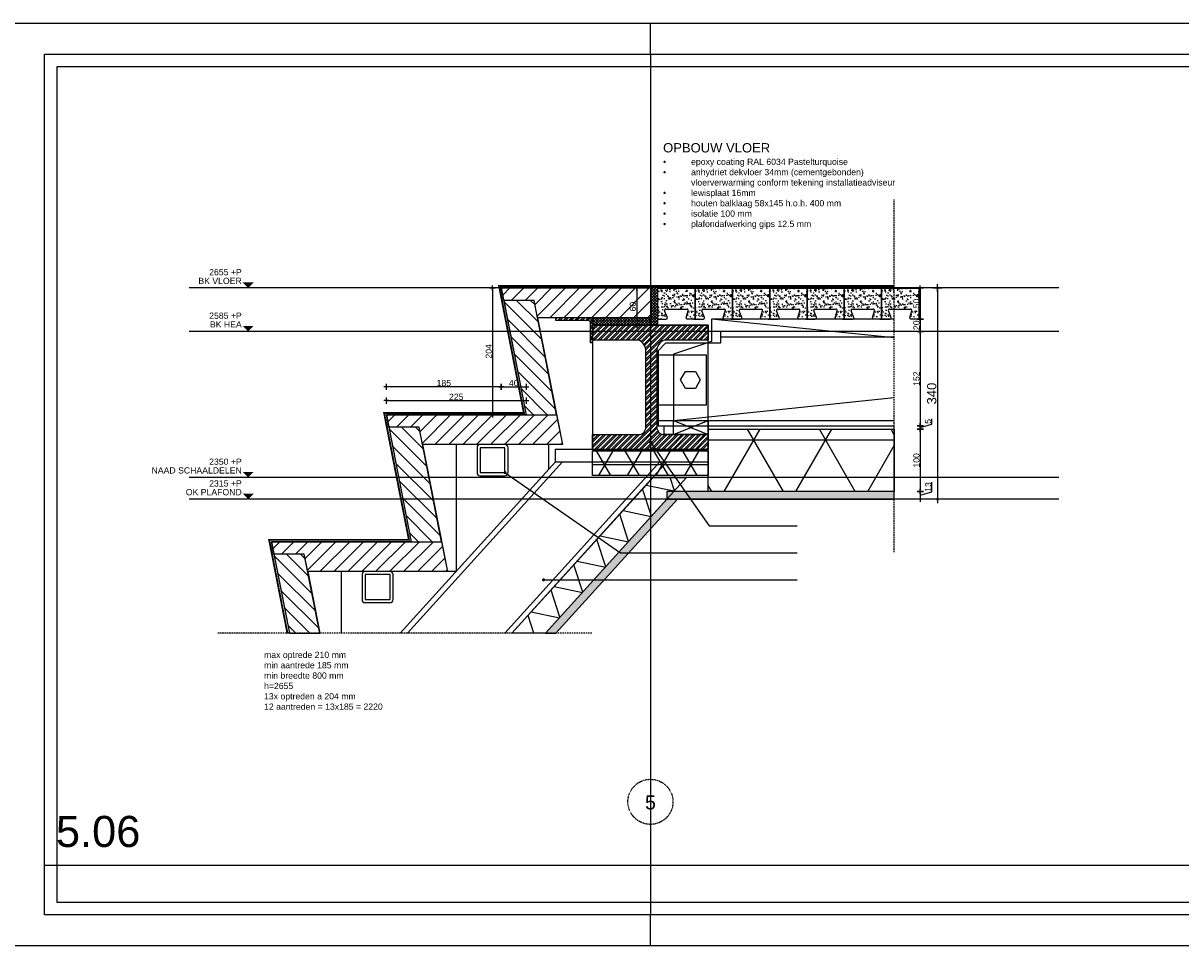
# Model space of a CAD drawing. Header units: metres. Extents: x 135527 to 1530300, y -118103 to -69281.
# Tile 29 of 89: x 152853 to 154716, y -105827 to -104342. Entities that reach past the tile are written whole.
import ezdxf
from ezdxf.enums import TextEntityAlignment as Align

# ---------------------------------------------------------------- set-up
doc = ezdxf.new("R2010")
doc.units = ezdxf.units.M
doc.header["$LTSCALE"] = 0.1
doc.header["$PDMODE"] = 35
for name, pattern in [('DASHDOT2', [12.7, 6.35, -3.175, 0, -3.175]), ('HIDDEN', [0.375, 0.25, -0.125]), ('HIDDEN2', [4.7625, 3.175, -1.5875])]:
    doc.linetypes.add(name, pattern=pattern)
doc.layers.get('DEFPOINTS').update_dxf_attribs({"color": 6})
for name, color, linetype in [('08', 7, 'Continuous'), ('30', 3, 'Continuous'), ('_01-STRAMIENEN', 8, 'DASHDOT2'), ('_01_Afbreeklijnen', 2, 'HIDDEN'), ('_01_Hoogtelijnen', 253, 'HIDDEN'), ('_02-SECTION', 2, 'Continuous'), ('_02Constructie', 2, 'Continuous'), ('_03-PROJECTION', 1, 'Continuous'), ('_04-plafond', 252, 'HIDDEN2'), ('_05text5', 8, 'Continuous'), ('_06dimentions5', 7, 'Continuous'), ('_07-SYMBOLS', 8, 'Continuous'), ('_09-HATCH', 7, 'Continuous'), ('_11-BLOCKS', 7, 'Continuous')]:
    doc.layers.add(name, color=color, linetype=linetype)
doc.layers.add('_01Hulplijnen', color=6, linetype='Continuous', plot=False)
doc.styles.add('NIO 1_100 klein', font='arial.ttf', dxfattribs={"height": 200})
doc.styles.add('NIO 1_5 klein', font='arial.ttf', dxfattribs={"height": 10})
doc.styles.add('NIOstandard', font='arial.ttf')
doc.dimstyles.new('NIO-5-GROOT', dxfattribs={"dimtxt": 15, "dimasz": 1.5, "dimexe": 2, "dimexo": 5, "dimgap": 1.5, "dimtad": 1, "dimdec": 0, "dimzin": 0, "dimdsep": 46, "dimtxsty": 'NIOstandard', "dimblk1": 'MAATSTR', "dimblk2": 'MAATSTR', "dimsah": 1, "dimcen": 0, "dimdle": 1.5, "dimse1": 1, "dimse2": 1, "dimclrd": 7, "dimclre": 256, "dimclrt": 256, "dimazin": 0, "dimtfac": 1, "dimtdec": 0, "dimtofl": 0, "dimtmove": 1, "dimatfit": 2, "dimldrblk": 'MAATSTR', "dimfxl": 1, "dimtvp": 1, "dimtolj": 1, "dimtzin": 0, "dimarcsym": 0})
doc.dimstyles.new('NIO-5-KLEIN', dxfattribs={"dimtxt": 10, "dimasz": 1, "dimexe": 2, "dimexo": 5, "dimgap": 1, "dimtad": 1, "dimdec": 0, "dimzin": 0, "dimdsep": 46, "dimtxsty": 'NIOstandard', "dimblk1": 'MAATSTR', "dimblk2": 'MAATSTR', "dimsah": 1, "dimcen": 0, "dimdle": 1.5, "dimse1": 1, "dimse2": 1, "dimclrd": 7, "dimclre": 256, "dimclrt": 256, "dimazin": 0, "dimtfac": 1, "dimtdec": 0, "dimtofl": 0, "dimtmove": 1, "dimatfit": 2, "dimldrblk": 'MAATSTR', "dimfxl": 1, "dimtvp": 1, "dimtolj": 1, "dimtzin": 0, "dimarcsym": 0})

# ---------------------------------------------------------------- blocks, each defined once
blk = doc.blocks.new('*U193')
at = {"layer": '_09-HATCH'}
blk.add_hatch(color=253, dxfattribs=at).paths.add_polyline_path([(0, 0), (366, 0), (366, 12.5), (0, 12.5)])
at = {"layer": '_02-SECTION', "color": 1}
blk.add_lwpolyline([(0, 0), (366, 0), (366, 12.5), (0, 12.5)], close=True, dxfattribs=at)
blk = doc.blocks.new('detailkader')
at = {"layer": 'DEFPOINTS'}
for p, q in [((1067.7, 1426.6), (1067.7, 1476.6)), ((1067.7, 1426.6), (1067.7, 41.6)), ((1067.7, -8.4), (1067.7, 41.6))]:
    blk.add_line(p, q, dxfattribs=at)
for points in [[(17.7, 1476.6), (2117.7, 1476.6), (2117.7, -8.4), (17.7, -8.4)], [(92.7, 1426.6), (2067.7, 1426.6), (2067.7, 41.6), (92.7, 41.6)], [(112.7, 1406.6), (2047.7, 1406.6), (2047.7, 61.6), (112.7, 61.6)], [(92.7, 121.6), (2067.7, 121.6), (2067.7, 41.6), (92.7, 41.6)]]:
    blk.add_lwpolyline(points, close=True, dxfattribs=at)
at = {"layer": 'DEFPOINTS', "style": 'NIO 1_100 klein'}
blk.add_attdef('DETAILNUMMER', (110.9, 150.7), '', height=50, dxfattribs=at)
blk = doc.blocks.new('*U81')
at = {"layer": '_09-HATCH', "ltscale": 10}
h = blk.add_hatch(dxfattribs=at)
h.set_pattern_fill('NET3', color=256, scale=31.5, style=0)
h.set_pattern_definition([(0, (-98250.34, 0), (0, 100.0125), []), (60, (-98250.34, 0), (-86.61337, 50.00625), []), (120, (-98250.34, 0), (-86.61337, -50.00625), [])])
h.paths.add_polyline_path([(-16730.3, 0), (-16430.9, 0), (-16430.9, 100), (-16730.3, 100)])
at = {"layer": '_02-SECTION', "color": 1}
blk.add_lwpolyline([(-16730.3, 0), (-16430.9, 0), (-16430.9, 100), (-16730.3, 100)], close=True, dxfattribs=at)
blk = doc.blocks.new('as')
at = {"layer": '_01-STRAMIENEN', "ltscale": 0.4}
blk.add_circle((0, 1209), 1209, dxfattribs=at)
at = {"layer": '_01-STRAMIENEN', "ltscale": 0.4, "style": 'NIOstandard'}
blk.add_attdef('R01', text='', height=750, dxfattribs=at).set_placement((0, 801), align=Align.CENTER)
blk = doc.blocks.new('opbouw_dak')
at = {"layer": '_05text5', "insert": (0, 201.2), "char_height": 15, "width": 596.02, "attachment_point": 1, "style": 'NIOstandard'}
blk.add_mtext('\\A1;\\pi-45,l45,t45;OPBOUW VLOER\\P{\\fSymbol|b0|i0|c2|p18;\\H0.66667x;·^I\\fArial|b0|i0|c0|p34;epoxy coating RAL 6034 Pastelturquoise\\P\\fSymbol|b0|i0|c2|p18;·^I\\fArial|b0|i0|c0|p34;anhydriet dekvloer 34mm (cementgebonden)\\P^Ivloerverwarming conform tekening installatieadviseur\\P\\fSymbol|b0|i0|c2|p18;·^I\\fArial|b0|i0|c0|p34;lewisplaat 16mm\\P\\fSymbol|b0|i0|c2|p18;·^I\\fArial|b0|i0|c0|p34;houten balklaag 58x145 h.o.h. 400 mm\\P\\fSymbol|b0|i0|c2|p18;·^I\\fArial|b0|i0|c0|p34;isolatie 100 mm\\P\\fSymbol|b0|i0|c2|p18;·^I\\fArial|b0|i0|c0|p34;plafondafwerking gips 12.5 mm}', dxfattribs=at)
blk = doc.blocks.new('MAATSTR')
at = {"linetype": 'Continuous'}
for p, q in [((0, 5), (0, -5)), ((-4.17, 0), (4.17, 0))]:
    blk.add_line(p, q, dxfattribs=at)
at = {"linetype": 'Continuous', "const_width": 1.5}
blk.add_lwpolyline([(-0.75, 0, 1), (0.75, 0, 1)], format="xyb", close=True, dxfattribs=at)
blk = doc.blocks.new('*D95')
at = {"layer": '_06dimentions5', "color": 7, "lineweight": -2, "transparency": 16777216}
blk.add_line((154297, -104769.2), (154297, -104817.2), dxfattribs=at)
at = {"layer": 'DEFPOINTS', "color": 0, "transparency": 16777216}
for p in [(154285.3, -104768.2), (154285.3, -104818.2), (154297, -104818.2)]:
    blk.add_point(p, dxfattribs=at)
at = {"layer": '_06dimentions5', "color": 7, "lineweight": -2, "transparency": 16777216}
for p, rotation in [((154297, -104768.2), 90), ((154297, -104818.2), 270)]:
    blk.add_blockref('MAATSTR', p, dxfattribs=dict(at, rotation=rotation))
at = {"layer": '_06dimentions5', "transparency": 16777216, "insert": (154290.9, -104793.2), "char_height": 10, "attachment_point": 5, "rotation": 90, "style": 'NIOstandard'}
blk.add_mtext('\\A1;50', dxfattribs=at)
blk = doc.blocks.new('*D96')
at = {"layer": '_06dimentions5', "color": 7, "lineweight": -2, "transparency": 16777216}
blk.add_line((154297, -104819.2), (154297, -104837.2), dxfattribs=at)
at = {"layer": 'DEFPOINTS', "color": 0, "transparency": 16777216}
for p in [(154285.3, -104818.2), (154285.3, -104838.2), (154297, -104838.2)]:
    blk.add_point(p, dxfattribs=at)
at = {"layer": '_06dimentions5', "color": 7, "lineweight": -2, "transparency": 16777216}
for p, rotation in [((154297, -104818.2), 90), ((154297, -104838.2), 270)]:
    blk.add_blockref('MAATSTR', p, dxfattribs=dict(at, rotation=rotation))
at = {"layer": '_06dimentions5', "transparency": 16777216, "insert": (154290.9, -104828.2), "char_height": 10, "attachment_point": 5, "rotation": 90, "style": 'NIOstandard'}
blk.add_mtext('\\A1;20', dxfattribs=at)
blk = doc.blocks.new('*D97')
at = {"layer": '_06dimentions5', "color": 7, "lineweight": -2, "transparency": 16777216}
blk.add_line((154297, -104839.2), (154297, -104989.2), dxfattribs=at)
at = {"layer": 'DEFPOINTS', "color": 0, "transparency": 16777216}
for p in [(154285.3, -104838.2), (154285.3, -104990.2), (154297, -104990.2)]:
    blk.add_point(p, dxfattribs=at)
at = {"layer": '_06dimentions5', "color": 7, "lineweight": -2, "transparency": 16777216}
for p, rotation in [((154297, -104838.2), 90), ((154297, -104990.2), 270)]:
    blk.add_blockref('MAATSTR', p, dxfattribs=dict(at, rotation=rotation))
at = {"layer": '_06dimentions5', "transparency": 16777216, "insert": (154290.9, -104914.2), "char_height": 10, "attachment_point": 5, "rotation": 90, "style": 'NIOstandard'}
blk.add_mtext('\\A1;152', dxfattribs=at)
blk = doc.blocks.new('*D98')
at = {"layer": '_06dimentions5', "color": 7, "lineweight": -2, "transparency": 16777216}
blk.add_line((154297, -104996.7), (154297, -105094.7), dxfattribs=at)
at = {"layer": 'DEFPOINTS', "color": 0, "transparency": 16777216}
for p in [(154255.3, -104995.7), (154255.3, -105095.7), (154297, -105095.7)]:
    blk.add_point(p, dxfattribs=at)
at = {"layer": '_06dimentions5', "color": 7, "lineweight": -2, "transparency": 16777216}
for p, rotation in [((154297, -104995.7), 90), ((154297, -105095.7), 270)]:
    blk.add_blockref('MAATSTR', p, dxfattribs=dict(at, rotation=rotation))
at = {"layer": '_06dimentions5', "transparency": 16777216, "insert": (154290.9, -105045.7), "char_height": 10, "attachment_point": 5, "rotation": 90, "style": 'NIOstandard'}
blk.add_mtext('\\A1;100', dxfattribs=at)
blk = doc.blocks.new('*D99')
at = {"layer": '_06dimentions5', "color": 7, "lineweight": -2, "transparency": 16777216}
for p, q in [((154315.8, -105096.3), (154315.8, -105080.9)), ((154297, -105101.9), (154315.8, -105096.3)), ((154297, -105096.7), (154297, -105107.2))]:
    blk.add_line(p, q, dxfattribs=at)
at = {"layer": 'DEFPOINTS', "color": 0, "transparency": 16777216}
for p in [(154255.3, -105095.7), (154255.3, -105108.2), (154297, -105108.2)]:
    blk.add_point(p, dxfattribs=at)
at = {"layer": '_06dimentions5', "color": 7, "lineweight": -2, "transparency": 16777216}
for p, rotation in [((154297, -105095.7), 90), ((154297, -105108.2), 270)]:
    blk.add_blockref('MAATSTR', p, dxfattribs=dict(at, rotation=rotation))
at = {"layer": '_06dimentions5', "transparency": 16777216, "insert": (154309.7, -105088.6), "char_height": 10, "attachment_point": 5, "rotation": 90, "style": 'NIOstandard'}
blk.add_mtext('\\A1;13', dxfattribs=at)
blk = doc.blocks.new('*D100')
at = {"layer": '_06dimentions5', "color": 7, "lineweight": -2, "transparency": 16777216}
blk.add_line((154324.7, -104769.7), (154324.7, -105106.7), dxfattribs=at)
at = {"layer": 'DEFPOINTS', "color": 0, "transparency": 16777216}
for p in [(154285.3, -104768.2), (154285.3, -105108.2), (154324.7, -105108.2)]:
    blk.add_point(p, dxfattribs=at)
at = {"layer": '_06dimentions5', "color": 7, "lineweight": -2, "transparency": 16777216, "xscale": 1.5, "yscale": 1.5, "zscale": 1.5}
for p, rotation in [((154324.7, -104768.2), 90), ((154324.7, -105108.2), 270)]:
    blk.add_blockref('MAATSTR', p, dxfattribs=dict(at, rotation=rotation))
at = {"layer": '_06dimentions5', "transparency": 16777216, "insert": (154315.6, -104938.2), "char_height": 15, "attachment_point": 5, "rotation": 90, "style": 'NIOstandard'}
blk.add_mtext('\\A1;340', dxfattribs=at)
blk = doc.blocks.new('HEM_180')
at = {"layer": '_09-HATCH', "ltscale": 3}
h = blk.add_hatch(dxfattribs=at)
h.set_pattern_fill('STEEL', color=256, scale=2, angle=-180, style=0)
h.set_pattern_definition([(225, (-1662342.9443, 106283.4854), (4.49012806, -4.49012806), []), (225, (-1662342.9443, 106280.3104), (4.49012806, -4.49012806), [])])
edge = h.paths.add_edge_path()
edge.add_line((93, 24), (93, 0))
edge.add_line((93, 0), (-93, 0))
edge.add_line((-93, 0), (-93, 24))
edge.add_line((-93, 24), (-19.3, 24))
edge.add_arc((-19.2, 36), 12, 270, 360)
edge.add_line((-7.3, 36), (-7.3, 158))
edge.add_arc((-25.6, 158.7), 18.4, 357.6884, 429.6917)
edge.add_line((-19.3, 176), (-93, 176))
edge.add_line((-93, 176), (-93, 200))
edge.add_line((-93, 200), (93, 200))
edge.add_line((93, 200), (93, 176))
edge.add_line((93, 176), (22.2, 176))
edge.add_arc((28.6, 158.7), 18.4, 110.3083, 182.3116)
edge.add_line((10.2, 158), (10.2, 36))
edge.add_arc((22.3, 36), 12, 180, 270)
edge.add_line((22.2, 24), (93, 24))
at = {"layer": '_01Hulplijnen'}
blk.add_lwpolyline([(-93, 0), (93, 0), (93, 200), (-93, 200)], close=True, dxfattribs=at)
at = {"layer": '_02Constructie'}
blk.add_lwpolyline([(93, 24), (93, 0), (-93, 0), (-93, 24), (-19.3, 24, 0.414214), (-7.3, 36), (-7.3, 158, 0.324936), (-19.3, 176), (-93, 176), (-93, 200), (93, 200), (93, 176), (22.2, 176, 0.324936), (10.2, 158), (10.2, 36, 0.414214), (22.2, 24)], format="xyb", close=True, dxfattribs=at)
blk = doc.blocks.new('K50x50x5.0a', base_point=(25, 25))
at = {"layer": '30'}
blk.add_lwpolyline([(5.000005, 0), (44.999995, 0, 0.4142135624), (50, 5.000005), (50, 44.999995, 0.4142135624), (44.999995, 50), (5.000005, 50, 0.4142135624), (0, 44.999995), (0, 5.000005, 0.4142135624), (5.000005, 0, 0.4142135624)], format="xyb", dxfattribs=at)
blk.add_lwpolyline([(5.000005, 5), (44.999995, 5), (45, 44.999995), (5.000005, 45), (5, 5.000005)], dxfattribs=at)
blk = doc.blocks.new('*D101')
at = {"layer": '_06dimentions5', "color": 7, "lineweight": -2, "transparency": 16777216}
blk.add_line((153438.8, -104949.6), (153661.8, -104949.6), dxfattribs=at)
at = {"layer": 'DEFPOINTS', "color": 0, "transparency": 16777216}
for p in [(153662.8, -104949.6), (153437.8, -104972.4), (153662.8, -104972.4)]:
    blk.add_point(p, dxfattribs=at)
at = {"layer": '_06dimentions5', "color": 7, "lineweight": -2, "transparency": 16777216, "rotation": 180}
blk.add_blockref('MAATSTR', (153437.8, -104949.6), dxfattribs=at)
at = {"layer": '_06dimentions5', "color": 7, "lineweight": -2, "transparency": 16777216}
blk.add_blockref('MAATSTR', (153662.8, -104949.6), dxfattribs=at)
at = {"layer": '_06dimentions5', "transparency": 16777216, "insert": (153550.3, -104943.5), "char_height": 10, "attachment_point": 5, "style": 'NIOstandard'}
blk.add_mtext('\\A1;225', dxfattribs=at)
blk = doc.blocks.new('*D102')
at = {"layer": '_06dimentions5', "color": 7, "lineweight": -2, "transparency": 16777216}
blk.add_line((153608.7, -104769.2), (153608.7, -104971.4), dxfattribs=at)
at = {"layer": 'DEFPOINTS', "color": 0, "transparency": 16777216}
for p in [(153622.8, -104768.2), (153608.7, -104972.4), (153622.8, -104972.4)]:
    blk.add_point(p, dxfattribs=at)
at = {"layer": '_06dimentions5', "color": 7, "lineweight": -2, "transparency": 16777216}
for p, rotation in [((153608.7, -104768.2), 90), ((153608.7, -104972.4), 270)]:
    blk.add_blockref('MAATSTR', p, dxfattribs=dict(at, rotation=rotation))
at = {"layer": '_06dimentions5', "transparency": 16777216, "insert": (153602.6, -104870.3), "char_height": 10, "attachment_point": 5, "rotation": 90, "style": 'NIOstandard'}
blk.add_mtext('\\A1;204', dxfattribs=at)
blk = doc.blocks.new('*D103')
at = {"layer": '_06dimentions5', "color": 7, "lineweight": -2, "transparency": 16777216}
blk.add_line((153621.8, -104927.4), (153438.8, -104927.4), dxfattribs=at)
at = {"layer": 'DEFPOINTS', "color": 0, "transparency": 16777216}
for p in [(153622.8, -104768.2), (153437.8, -104927.4), (153437.8, -104972.4)]:
    blk.add_point(p, dxfattribs=at)
at = {"layer": '_06dimentions5', "color": 7, "lineweight": -2, "transparency": 16777216, "rotation": 180}
blk.add_blockref('MAATSTR', (153437.8, -104927.4), dxfattribs=at)
at = {"layer": '_06dimentions5', "color": 7, "lineweight": -2, "transparency": 16777216}
blk.add_blockref('MAATSTR', (153622.8, -104927.4), dxfattribs=at)
at = {"layer": '_06dimentions5', "transparency": 16777216, "insert": (153530.3, -104921.3), "char_height": 10, "attachment_point": 5, "style": 'NIOstandard'}
blk.add_mtext('\\A1;185', dxfattribs=at)
blk = doc.blocks.new('*D104')
at = {"layer": '_06dimentions5', "color": 7, "lineweight": -2, "transparency": 16777216}
blk.add_line((153623.8, -104927.4), (153661.8, -104927.4), dxfattribs=at)
at = {"layer": 'DEFPOINTS', "color": 0, "transparency": 16777216}
for p in [(153622.8, -104768.2), (153662.8, -104927.4), (153662.8, -104972.4)]:
    blk.add_point(p, dxfattribs=at)
at = {"layer": '_06dimentions5', "color": 7, "lineweight": -2, "transparency": 16777216, "rotation": 180}
blk.add_blockref('MAATSTR', (153622.8, -104927.4), dxfattribs=at)
at = {"layer": '_06dimentions5', "color": 7, "lineweight": -2, "transparency": 16777216}
blk.add_blockref('MAATSTR', (153662.8, -104927.4), dxfattribs=at)
at = {"layer": '_06dimentions5', "transparency": 16777216, "insert": (153642.8, -104921.3), "char_height": 10, "attachment_point": 5, "style": 'NIOstandard'}
blk.add_mtext('\\A1;40', dxfattribs=at)
blk = doc.blocks.new('*U83')
at = {"layer": '_09-HATCH', "ltscale": 10}
h = blk.add_hatch(dxfattribs=at)
h.set_pattern_fill('NET3', color=256, scale=12.6, style=0)
h.set_pattern_definition([(0, (-39413.564, 0), (0, 40.005), []), (60, (-39413.564, 0), (-34.645346, 20.0025), []), (120, (-39413.564, 0), (-34.645346, -20.0025), [])])
h.paths.add_polyline_path([(-16730.3, 0), (-16544.3, 0), (-16544.3, 40), (-16730.3, 40)])
at = {"layer": '_02-SECTION', "color": 1}
blk.add_lwpolyline([(-16730.3, 0), (-16544.3, 0), (-16544.3, 40), (-16730.3, 40)], close=True, dxfattribs=at)
blk = doc.blocks.new('*D105')
at = {"layer": '_06dimentions5', "color": 7, "lineweight": -2, "transparency": 16777216}
blk.add_line((153840.7, -104769.2), (153840.7, -104827.2), dxfattribs=at)
at = {"layer": 'DEFPOINTS', "color": 0, "transparency": 16777216}
for p in [(153862.8, -104768.2), (153840.7, -104828.2), (153862.8, -104828.2)]:
    blk.add_point(p, dxfattribs=at)
at = {"layer": '_06dimentions5', "color": 7, "lineweight": -2, "transparency": 16777216}
for p, rotation in [((153840.7, -104768.2), 90), ((153840.7, -104828.2), 270)]:
    blk.add_blockref('MAATSTR', p, dxfattribs=dict(at, rotation=rotation))
at = {"layer": '_06dimentions5', "transparency": 16777216, "insert": (153834.6, -104798.2), "char_height": 10, "attachment_point": 5, "rotation": 90, "style": 'NIOstandard'}
blk.add_mtext('\\A1;60', dxfattribs=at)
blk = doc.blocks.new('*U85')
at = {"layer": '_09-HATCH'}
h = blk.add_hatch(dxfattribs=at)
h.set_pattern_fill('STEEL', color=256, scale=2, angle=180, style=0)
h.set_pattern_definition([(225, (-4797.433, -57.747), (4.490128, -4.490128), []), (225, (-4797.433, -60.922), (4.490128, -4.490128), [])])
h.paths.add_polyline_path([(0, 60), (4, 60), (4, 8), (4.5, 6), (6, 4.5), (8, 4), (40, 4), (40, 0), (8, 0), (4, 1.1), (1.1, 4), (0, 8)])
at = {"layer": '_01Hulplijnen'}
blk.add_lwpolyline([(0, 10), (0, 0), (10, 0)], dxfattribs=at)
at = {"layer": '_02Constructie'}
blk.add_lwpolyline([(0, 60), (4, 60), (4, 8), (4.5, 6), (6, 4.5), (8, 4), (40, 4), (40, 0), (8, 0), (4, 1.1), (1.1, 4), (0, 8)], close=True, dxfattribs=at)
blk = doc.blocks.new('Peil03')
at = {"layer": '_07-SYMBOLS', "ltscale": 0.4}
blk.add_hatch(color=256, dxfattribs=at).paths.add_polyline_path([(-293, 87), (-118, 87), (-205, 0)])
blk.add_line((0, 0), (-1146, 0), dxfattribs=at)
at = {"layer": '_07-SYMBOLS', "ltscale": 0.4, "style": 'NIOstandard'}
for tag, p in [('$PEIL2', (-308, 201)), ('$PUNT', (-308, 62))]:
    blk.add_attdef(tag, text='', height=99, dxfattribs=at).set_placement(p, align=Align.RIGHT)
blk = doc.blocks.new('*U405')
at = {"layer": '_01_Hoogtelijnen', "ltscale": 50}
for p, q in [((1707.1, 1058.9), (419.4, 1058.9)), ((1707.1, 988.9), (419.4, 988.9)), ((1707.1, 753.9), (419.4, 753.9)), ((1707.1, 718.9), (419.4, 718.9))]:
    blk.add_line(p, q, dxfattribs=at)
at = {"layer": 'DEFPOINTS'}
for p, q in [((1707.1, 1058.9), (419.4, 1058.9)), ((1707.1, 988.9), (419.4, 988.9)), ((1707.1, 753.9), (419.4, 753.9)), ((1707.1, 718.9), (419.4, 718.9))]:
    blk.add_line(p, q, dxfattribs=at)
at = {"layer": '_06dimentions5', "xscale": 0.1009848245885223, "yscale": 0.1009848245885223, "zscale": 0.1009848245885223}
for p, values in [((423.4, 1058.9), {'$PEIL2': '2655 +P', '$PUNT': 'BK VLOER'}), ((423.4, 988.9), {'$PEIL2': '2585 +P', '$PUNT': 'BK HEA'}), ((423.4, 753.9), {'$PEIL2': '2350 +P', '$PUNT': 'NAAD SCHAALDELEN'}), ((423.4, 718.9), {'$PEIL2': '2315 +P', '$PUNT': 'OK PLAFOND'})]:
    blk.add_blockref('Peil03', p, dxfattribs=at).add_auto_attribs(values)
blk = doc.blocks.new('*D199')
at = {"color": 7, "lineweight": -2, "transparency": 16777216}
for p, q in [((154315.8, -104987.3), (154315.8, -104978.7)), ((154297, -104992.9), (154315.8, -104987.3)), ((154297, -104994.7), (154297, -104991.2))]:
    blk.add_line(p, q, dxfattribs=at)
at = {"layer": 'DEFPOINTS', "color": 0, "transparency": 16777216}
for p in [(154255.3, -104990.2), (154255.3, -104995.7), (154297, -104990.2)]:
    blk.add_point(p, dxfattribs=at)
at = {"color": 7, "lineweight": -2, "transparency": 16777216}
for p, rotation in [((154297, -104990.2), 90), ((154297, -104995.7), 270)]:
    blk.add_blockref('MAATSTR', p, dxfattribs=dict(at, rotation=rotation))
at = {"transparency": 16777216, "insert": (154309.7, -104983), "char_height": 10, "attachment_point": 5, "rotation": 90, "style": 'NIOstandard'}
blk.add_mtext('\\A1;5', dxfattribs=at)
blk = doc.blocks.new('*U417')
at = {"layer": '_03-PROJECTION'}
h = blk.add_hatch(dxfattribs=at)
h.set_pattern_fill('AR-SAND', color=1, scale=0.2)
h.paths.add_polyline_path([(46.6, 16, -0.487928), (48.5, 13.5), (45.3, 2.5, 0.487928), (47.2, 0), (60, 0), (60, 50), (0, 50), (0, 0), (13.2, 0, 0.566789), (15, 2.9), (11.1, 13.1, -0.566789), (12.8, 16)])
h = blk.add_hatch(dxfattribs=at)
h.set_pattern_fill('AR-SAND', color=1, scale=0.2)
h.set_pattern_definition([(37.5, (60, 0), (-0.32, 9.7883), [0, -7.7216, 0, -8.636, 0, -8.255]), (7.5, (60, 0), (8.9905, 14.3365), [0, -4.1656, 0, -6.9596, 0, -2.667]), (327.5, (53.752, 0), (15.81985, 0.0287), [0, -2.54, 0, -9.144, 0, -11.938]), (317.5, (53.752, 0), (15.2711, 4.4586), [0, -1.27, 0, -5.9944, 0, -6.858])])
h.paths.add_polyline_path([(106.6, 16, -0.487928), (108.5, 13.5), (105.3, 2.5, 0.487928), (107.2, 0), (120, 0), (120, 50), (60, 50), (60, 0), (73.2, 0, 0.487928), (75.2, 2.5), (70.9, 13.5, -0.487928), (72.8, 16)])
h = blk.add_hatch(dxfattribs=at)
h.set_pattern_fill('AR-SAND', color=1, scale=0.2)
h.set_pattern_definition([(37.5, (120, 0), (-0.32, 9.7883), [0, -7.7216, 0, -8.636, 0, -8.255]), (7.5, (120, 0), (8.9905, 14.3365), [0, -4.1656, 0, -6.9596, 0, -2.667]), (327.5, (113.752, 0), (15.81985, 0.0287), [0, -2.54, 0, -9.144, 0, -11.938]), (317.5, (113.752, 0), (15.2711, 4.4586), [0, -1.27, 0, -5.9944, 0, -6.858])])
h.paths.add_polyline_path([(166.6, 16, -0.487928), (168.5, 13.5), (165.3, 2.5, 0.487928), (167.2, 0), (180, 0), (180, 50), (120, 50), (120, 0), (133.2, 0, 0.487928), (135.2, 2.5), (130.9, 13.5, -0.487928), (132.8, 16)])
h = blk.add_hatch(dxfattribs=at)
h.set_pattern_fill('AR-SAND', color=1, scale=0.2)
h.set_pattern_definition([(37.5, (180, 0), (-0.32, 9.7883), [0, -7.7216, 0, -8.636, 0, -8.255]), (7.5, (180, 0), (8.9905, 14.3365), [0, -4.1656, 0, -6.9596, 0, -2.667]), (327.5, (173.752, 0), (15.81985, 0.0287), [0, -2.54, 0, -9.144, 0, -11.938]), (317.5, (173.752, 0), (15.2711, 4.4586), [0, -1.27, 0, -5.9944, 0, -6.858])])
h.paths.add_polyline_path([(226.6, 16, -0.487928), (228.5, 13.5), (225.3, 2.5, 0.487928), (227.2, 0), (240, 0), (240, 50), (180, 50), (180, 0), (193.2, 0, 0.487928), (195.2, 2.5), (190.9, 13.5, -0.487928), (192.8, 16)])
h = blk.add_hatch(dxfattribs=at)
h.set_pattern_fill('AR-SAND', color=1, scale=0.2)
h.set_pattern_definition([(37.5, (240, 0), (-0.32, 9.7883), [0, -7.7216, 0, -8.636, 0, -8.255]), (7.5, (240, 0), (8.9905, 14.3365), [0, -4.1656, 0, -6.9596, 0, -2.667]), (327.5, (233.752, 0), (15.81985, 0.0287), [0, -2.54, 0, -9.144, 0, -11.938]), (317.5, (233.752, 0), (15.2711, 4.4586), [0, -1.27, 0, -5.9944, 0, -6.858])])
h.paths.add_polyline_path([(286.6, 16, -0.487928), (288.5, 13.5), (285.3, 2.5, 0.487928), (287.2, 0), (300, 0), (300, 50), (240, 50), (240, 0), (253.2, 0, 0.487928), (255.2, 2.5), (250.9, 13.5, -0.487928), (252.8, 16)])
h = blk.add_hatch(dxfattribs=at)
h.set_pattern_fill('AR-SAND', color=1, scale=0.2)
h.set_pattern_definition([(37.5, (300, 0), (-0.32, 9.7883), [0, -7.7216, 0, -8.636, 0, -8.255]), (7.5, (300, 0), (8.9905, 14.3365), [0, -4.1656, 0, -6.9596, 0, -2.667]), (327.5, (293.752, 0), (15.81985, 0.0287), [0, -2.54, 0, -9.144, 0, -11.938]), (317.5, (293.752, 0), (15.2711, 4.4586), [0, -1.27, 0, -5.9944, 0, -6.858])])
h.paths.add_polyline_path([(346.6, 16, -0.487928), (348.5, 13.5), (345.3, 2.5, 0.487928), (347.2, 0), (360, 0), (360, 50), (300, 50), (300, 0), (313.2, 0, 0.487928), (315.2, 2.5), (310.9, 13.5, -0.487928), (312.8, 16)])
h = blk.add_hatch(dxfattribs=at)
h.set_pattern_fill('AR-SAND', color=1, scale=0.2)
h.set_pattern_definition([(37.5, (360, 0), (-0.32, 9.7883), [0, -7.7216, 0, -8.636, 0, -8.255]), (7.5, (360, 0), (8.9905, 14.3365), [0, -4.1656, 0, -6.9596, 0, -2.667]), (327.5, (353.752, 0), (15.81985, 0.0287), [0, -2.54, 0, -9.144, 0, -11.938]), (317.5, (353.752, 0), (15.2711, 4.4586), [0, -1.27, 0, -5.9944, 0, -6.858])])
h.paths.add_polyline_path([(406.6, 16, -0.487928), (408.5, 13.5), (405.3, 2.5, 0.487928), (407.2, 0), (420, 0), (420, 50), (360, 50), (360, 0), (373.2, 0, 0.487928), (375.2, 2.5), (370.9, 13.5, -0.487928), (372.8, 16)])
at = {"layer": '_02Constructie'}
for p, q in [((0, 0), (13.2, 0)), ((15.2, 2.5), (10.9, 13.5)), ((12.8, 16), (46.6, 16)), ((45.3, 2.5), (48.5, 13.5)), ((60, 0), (47.2, 0)), ((60, 0), (73.2, 0)), ((75.2, 2.5), (70.9, 13.5)), ((72.8, 16), (106.6, 16)), ((105.3, 2.5), (108.5, 13.5)), ((120, 0), (107.2, 0)), ((120, 0), (133.2, 0)), ((135.2, 2.5), (130.9, 13.5)), ((132.8, 16), (166.6, 16)), ((165.3, 2.5), (168.5, 13.5)), ((180, 0), (167.2, 0)), ((180, 0), (193.2, 0)), ((195.2, 2.5), (190.9, 13.5)), ((192.8, 16), (226.6, 16)), ((225.3, 2.5), (228.5, 13.5)), ((240, 0), (227.2, 0)), ((240, 0), (253.2, 0)), ((255.2, 2.5), (250.9, 13.5)), ((252.8, 16), (286.6, 16)), ((285.3, 2.5), (288.5, 13.5)), ((300, 0), (287.2, 0)), ((300, 0), (313.2, 0)), ((315.2, 2.5), (310.9, 13.5)), ((312.8, 16), (346.6, 16)), ((345.3, 2.5), (348.5, 13.5)), ((360, 0), (347.2, 0)), ((360, 0), (373.2, 0)), ((375.2, 2.5), (370.9, 13.5)), ((372.8, 16), (406.6, 16)), ((405.3, 2.5), (408.5, 13.5)), ((420, 0), (407.2, 0))]:
    blk.add_line(p, q, dxfattribs=at)
for centre, start, end in [((12.8, 14), 90, 194.0362), ((13.2, 2), 270, 14.0362), ((47.2, 2), 165.9638, 270), ((46.6, 14), 345.9638, 90), ((72.8, 14), 90, 194.0362), ((73.2, 2), 270, 14.0362), ((107.2, 2), 165.9638, 270), ((106.6, 14), 345.9638, 90), ((132.8, 14), 90, 194.0362), ((133.2, 2), 270, 14.0362), ((167.2, 2), 165.9638, 270), ((166.6, 14), 345.9638, 90), ((192.8, 14), 90, 194.0362), ((193.2, 2), 270, 14.0362), ((227.2, 2), 165.9638, 270), ((226.6, 14), 345.9638, 90), ((252.8, 14), 90, 194.0362), ((253.2, 2), 270, 14.0362), ((287.2, 2), 165.9638, 270), ((286.6, 14), 345.9638, 90), ((312.8, 14), 90, 194.0362), ((313.2, 2), 270, 14.0362), ((347.2, 2), 165.9638, 270), ((346.6, 14), 345.9638, 90), ((372.8, 14), 90, 194.0362), ((373.2, 2), 270, 14.0362), ((407.2, 2), 165.9638, 270), ((406.6, 14), 345.9638, 90)]:
    blk.add_arc(centre, 2, start, end, dxfattribs=at)
at = {"layer": '_03-PROJECTION'}
for points in [[(0, 50), (60, 50)], [(60, 50), (120, 50)], [(120, 50), (180, 50)], [(180, 50), (240, 50)], [(240, 50), (300, 50)], [(300, 50), (360, 50)], [(360, 50), (420, 50)]]:
    blk.add_lwpolyline(points, dxfattribs=at)
at = {"layer": 'DEFPOINTS'}
for points in [[(0, 0), (0, 50), (60, 50), (60, 0)], [(60, 0), (60, 50), (120, 50), (120, 0)], [(120, 0), (120, 50), (180, 50), (180, 0)], [(180, 0), (180, 50), (240, 50), (240, 0)], [(240, 0), (240, 50), (300, 50), (300, 0)], [(300, 0), (300, 50), (360, 50), (360, 0)], [(360, 0), (360, 50), (420, 50), (420, 0)]]:
    blk.add_lwpolyline(points, dxfattribs=at)

msp = doc.modelspace()

# ---------------------------------------------------------------- hatches: boundary and pattern name
at = {"layer": '_03-PROJECTION'}
h = msp.add_hatch(dxfattribs=at)
h.set_pattern_fill('ANSI31', color=256, scale=5)
h.set_pattern_definition([(45, (6670, 408.462), (-11.2253202, 11.2253202), [])])
h.paths.add_polyline_path([(153622.8, -104768.2), (153862.8, -104768.2), (153862.8, -104816.2), (153681.2, -104816.2), (153675.7, -104788.2), (153626.8, -104788.2)])
h = msp.add_hatch(dxfattribs=at)
h.set_pattern_fill('ANSI37', color=256, angle=90, style=0)
h.set_pattern_definition([(135, (153874.839, -105029.8903), (-2.245064, -2.245064), []), (225, (153874.839, -105029.8903), (2.245064, -2.245064), [])])
h.paths.add_polyline_path([(153874.8, -104768.2), (153862.8, -104768.2), (153862.8, -104828.2), (153874.8, -104828.2)])
h = msp.add_hatch(dxfattribs=at)
h.set_pattern_fill('ANSI31', color=256, scale=5, angle=90)
h.set_pattern_definition([(135, (6670, 408.462), (-11.2253202, -11.2253202), [])])
h.paths.add_polyline_path([(153626.8, -104788.2), (153662.8, -104972.4), (153711.8, -104972.4), (153675.7, -104788.2)])
h = msp.add_hatch(dxfattribs=at)
h.set_pattern_fill('ANSI37', color=256, style=0)
h.set_pattern_definition([(45, (153568.116, -104828.167), (-2.245064, 2.245064), []), (135, (153568.116, -104828.167), (-2.245064, -2.245064), [])])
h.paths.add_polyline_path([(153862.8, -104828.2), (153862.8, -104816.2), (153769.8, -104816.2), (153769.8, -104828.2)])
h = msp.add_hatch(dxfattribs=at)
h.set_pattern_fill('ANSI31', color=256, scale=5)
h.set_pattern_definition([(45, (6485, 204.23), (-11.2253202, 11.2253202), [])])
h.paths.add_polyline_path([(153437.8, -104972.4), (153711.8, -104972.4), (153721.2, -105020.4), (153496.2, -105020.4), (153490.7, -104992.4), (153441.8, -104992.4)])
h = msp.add_hatch(dxfattribs=at)
h.set_pattern_fill('ANSI31', color=256, scale=5, angle=90)
h.set_pattern_definition([(135, (6485, 204.23), (-11.2253202, -11.2253202), [])])
h.paths.add_polyline_path([(153441.8, -104992.4), (153477.8, -105176.6), (153526.8, -105176.6), (153490.7, -104992.4)])
h = msp.add_hatch(dxfattribs=at)
h.set_pattern_fill('ANSI31', color=256, scale=5)
h.set_pattern_definition([(45, (6300, 0), (-11.2253202, 11.2253202), [])])
h.paths.add_polyline_path([(153252.8, -105176.6), (153526.8, -105176.6), (153536.2, -105224.6), (153311.2, -105224.6), (153305.7, -105196.6), (153256.8, -105196.6)])
h = msp.add_hatch(dxfattribs=at)
h.set_pattern_fill('ANSI31', color=256, scale=5, angle=90)
h.set_pattern_definition([(135, (6300, 0), (-11.2253202, -11.2253202), [])])
h.paths.add_polyline_path([(153256.8, -105196.6), (153281.7, -105323.8), (153330.6, -105323.8), (153305.7, -105196.6)])
at = {"layer": '_09-HATCH', "ltscale": 10}
h = msp.add_hatch(dxfattribs=at)
h.set_pattern_fill('NET3', color=256, scale=15, angle=48, style=0)
h.set_pattern_definition([(48, (153938.16, -105054.15), (-35.392, 31.8673), []), (108, (153938.16, -105054.15), (-45.294, -14.717), []), (168, (153938.16, -105054.15), (-9.902, -46.584), [])])
h.paths.add_polyline_path([(153920.9, -105073.2), (153693.9, -105323.8), (153640, -105323.8), (153867, -105073.2)])
at = {"layer": '_09-HATCH'}
msp.add_hatch(color=253, dxfattribs=at).paths.add_polyline_path([(153889.2, -105108.2), (153693.9, -105323.8), (153710.8, -105323.8), (153906.1, -105108.2)])

# ---------------------------------------------------------------- linework, layer by layer
at = {"layer": '08'}
for points in [[(153847.8, -104768.2), (153622.8, -104768.2), (153662.8, -104972.4), (153437.8, -104972.4), (153477.8, -105176.6), (153252.8, -105176.6), (153281.7, -105323.8)], [(153847.8, -104816.2), (153681.2, -104816.2), (153721.2, -105020.4), (153496.2, -105020.4), (153536.2, -105224.6), (153311.2, -105224.6), (153330.6, -105323.8)]]:
    msp.add_lwpolyline(points, dxfattribs=at)
at = {"layer": '30', "color": 3}
for p, q in [((154255.3, -104838.3), (153975.8, -104838.3)), ((153975.8, -104838.3), (153975.8, -104857.3)), ((154255.3, -104847.3), (153975.8, -104847.3)), ((153887.2, -104857.3), (153875.1, -104869.3)), ((153875.1, -104869.3), (153875.1, -104990.3)), ((153975.8, -104857.3), (153887.2, -104857.3)), ((153875.1, -104981.3), (154255.3, -104981.3)), ((153875.1, -104990.3), (154255.3, -104990.3)), ((153885.1, -105004.3), (153885.1, -104990.3)), ((153885.1, -104990.3), (153955.8, -104990.3))]:
    msp.add_line(p, q, dxfattribs=at)
at = {"layer": '30', "color": 1}
for p, q in [((153953.1, -104876.3), (153873.1, -104876.3)), ((153873.1, -104876.3), (153873.1, -104956.3)), ((153953.1, -104956.3), (153953.1, -104876.3)), ((153911.1, -104916.3), (153919.1, -104902.4)), ((153919.1, -104902.4), (153935.1, -104902.4)), ((153935.1, -104902.4), (153943.1, -104916.3)), ((153919.1, -104930.1), (153911.1, -104916.3)), ((153943.1, -104916.3), (153935.1, -104930.1)), ((153935.1, -104930.1), (153919.1, -104930.1)), ((153873.1, -104956.3), (153953.1, -104956.3))]:
    msp.add_line(p, q, dxfattribs=at)
at = {"layer": '30'}
for p, q in [((153955.8, -105004.3), (153885.1, -105004.3)), ((153710, -105048.2), (153460.3, -105323.8)), ((153721.5, -105048.2), (153471.8, -105323.8)), ((153878, -105048.2), (153628.3, -105323.8)), ((153889.4, -105048.2), (153639.8, -105323.8))]:
    msp.add_line(p, q, dxfattribs=at)
for points in [[(153699.5, -105059.8), (153699.5, -105020.4), (153550.1, -105020.4), (153550.1, -105224.6)], [(153550.1, -105224.6), (153365.1, -105224.6), (153365.1, -105323.8)]]:
    msp.add_lwpolyline(points, dxfattribs=at)
msp.add_lwpolyline([(153955.8, -105028.2), (153709.5, -105028.2), (153709.5, -105048.2), (153955.8, -105048.2)], close=True, dxfattribs=at)
at = {"layer": '_01-STRAMIENEN', "ltscale": 5}
msp.add_line((153862.8, -104474.4), (153862.8, -105558.1), dxfattribs=at)
at = {"layer": '_01_Afbreeklijnen', "ltscale": 100}
for p, q in [((154255.3, -105193.2), (154255.3, -104625.6)), ((153768.6, -105323.8), (153166.7, -105323.8))]:
    msp.add_line(p, q, dxfattribs=at)
at = {"layer": '_02-SECTION', "color": 1}
msp.add_lwpolyline([(153920.9, -105073.2), (153693.9, -105323.8), (153640, -105323.8), (153867, -105073.2)], close=True, dxfattribs=at)
at = {"layer": '_02-SECTION'}
msp.add_lwpolyline([(153889.2, -105108.2), (153693.9, -105323.8), (153710.8, -105323.8), (153906.1, -105108.2)], close=True, dxfattribs=at)
at = {"layer": '_02Constructie'}
for points in [[(153622.8, -104768.2), (153862.8, -104768.2), (153862.8, -104816.2), (153681.2, -104816.2), (153675.7, -104788.2), (153626.8, -104788.2), (153622.8, -104768.2)], [(153437.8, -104972.4), (153711.8, -104972.4), (153721.2, -105020.4), (153496.2, -105020.4), (153490.7, -104992.4), (153441.8, -104992.4), (153437.8, -104972.4)], [(153252.8, -105176.6), (153526.8, -105176.6), (153536.2, -105224.6), (153311.2, -105224.6), (153305.7, -105196.6), (153256.8, -105196.6), (153252.8, -105176.6)]]:
    msp.add_lwpolyline(points, dxfattribs=at)
for points in [[(153626.8, -104788.2), (153662.8, -104972.4), (153711.8, -104972.4), (153675.7, -104788.2)], [(153441.8, -104992.4), (153477.8, -105176.6), (153526.8, -105176.6), (153490.7, -104992.4)], [(153256.8, -105196.6), (153281.7, -105323.8), (153330.6, -105323.8), (153305.7, -105196.6)]]:
    msp.add_lwpolyline(points, close=True, dxfattribs=at)
at = {"layer": '_03-PROJECTION'}
msp.add_line((153955.8, -104990.3), (153955.8, -105004.3), dxfattribs=at)
at = {"layer": '_03-PROJECTION', "color": 3, "linetype": 'HIDDEN', "ltscale": 50, "const_width": 3}
msp.add_lwpolyline([(153278.7, -105324.3), (153249.2, -105173.6), (153474.2, -105173.6), (153434.2, -104969.4), (153659.2, -104969.4), (153619.2, -104765.2), (154255.3, -104765.2)], dxfattribs=at)
at = {"layer": '_03-PROJECTION', "color": 2}
for points in [[(153874.8, -104768.2), (153862.8, -104768.2), (153862.8, -104828.2), (153874.8, -104828.2)], [(153862.8, -104828.2), (153862.8, -104816.2), (153769.8, -104816.2), (153769.8, -104828.2)]]:
    msp.add_lwpolyline(points, close=True, dxfattribs=at)
at = {"layer": '_03-PROJECTION'}
for points in [[(154255.3, -104818.3), (153961.3, -104818.3), (153961.3, -104854.4), (153899.9, -104874.8), (153899.9, -104981.3), (154255.3, -104981.3)], [(154255.3, -104848.6), (153961.3, -104818.3)], [(153899.9, -104981.3), (154255.3, -104944.6)], [(153899.9, -105004.2), (153955.8, -104981.3)], [(153899.9, -104981.3), (153955.8, -105004.2)]]:
    msp.add_lwpolyline(points, dxfattribs=at)
msp.add_lwpolyline([(153899.9, -104981.3), (153955.8, -104981.3), (153955.8, -105004.2), (153899.9, -105004.2)], close=True, dxfattribs=at)

# ---------------------------------------------------------------- block references
msp.add_blockref('opbouw_dak', (153883.2, -104736.3))
at = {"rotation": 90}
for p in [(153608.7, -105045.4), (153423.7, -105249.6)]:
    msp.add_blockref('K50x50x5.0a', p, dxfattribs=at)
at = {"layer": '_03-PROJECTION'}
for name, p in [('*U405', (152812.8, -105827)), ('*U417', (153874.8, -104818.3)), ('HEM_180', (153862.8, -105028.2))]:
    msp.add_blockref(name, p, dxfattribs=at)
at = {"layer": '_04-plafond', "ltscale": 100, "xscale": -1}
for name, p in [('*U81', (137525, -105095.7)), ('*U83', (137225.5, -105070.2))]:
    msp.add_blockref(name, p, dxfattribs=at)
at = {"layer": '_11-BLOCKS', "xscale": -1, "rotation": 90}
msp.add_blockref('*U85', (153769.8, -104816.2), dxfattribs=at)
at = {"layer": '_11-BLOCKS', "rotation": 180}
msp.add_blockref('*U193', (154255.3, -105095.7), dxfattribs=at)
at = {"layer": '_11-BLOCKS'}
ref = msp.add_blockref('as', (153862.8, -105631.5), dxfattribs=dict(at, xscale=0.03000000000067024, yscale=0.03000000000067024, zscale=0.03000000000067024, rotation=5.805685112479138e-05))
ref.add_attrib('R01', '5', dxfattribs={"ltscale": 0.4, "height": 22.5, "rotation": 0.0001, "style": 'NIOstandard'}).set_placement((153862.8, -105607.5), align=Align.CENTER)
at = {"layer": 'DEFPOINTS'}
msp.add_blockref('detailkader', (152795.1, -105818.6), dxfattribs=at).add_auto_attribs({'DETAILNUMMER': '5.06'})

# ---------------------------------------------------------------- texts
at = {"layer": '_05text5', "ltscale": 50, "insert": (153241, -105353.7), "char_height": 10, "attachment_point": 1, "style": 'NIO 1_5 klein'}
msp.add_mtext('max optrede 210 mm\\Pmin aantrede 185 mm\\Pmin breedte 800 mm\\Ph=2655\\P13x optreden a 204 mm\\P12 aantreden = 13x185 = 2220', dxfattribs=at)

# ---------------------------------------------------------------- dimensions: what is measured, and where the dimension line sits
dim = msp.add_linear_dim(base=(154297.0207, -104990.1671), p1=(154255.2671, -104995.667), p2=(154255.2671, -104990.1671), angle=90, dimstyle='NIO-5-KLEIN')
dim.commit()
dim.dimension.update_dxf_attribs({"geometry": '*D199', "text_midpoint": (154309.6912, -104986.2903)})
at = {"layer": '_06dimentions5'}
for base, p1, p2, picture, middle in [((153437.8, -104927.4), (153622.8, -104768.2), (153437.8, -104972.4), '*D103', (153530.3, -104921.3)), ((153662.8, -104927.4), (153622.8, -104768.2), (153662.8, -104972.4), '*D104', (153642.8, -104921.3)), ((153662.8, -104949.6), (153437.8, -104972.4), (153662.8, -104972.4), '*D101', (153550.3, -104943.5))]:
    dim = msp.add_linear_dim(base=base, p1=p1, p2=p2, dimstyle='NIO-5-KLEIN', dxfattribs=at)
    dim.commit()
    dim.dimension.update_dxf_attribs({"geometry": picture, "text_midpoint": middle})
for base, p1, p2, dimstyle, picture, middle in [((153608.7, -104972.4), (153622.8, -104768.2), (153622.8, -104972.4), 'NIO-5-KLEIN', '*D102', (153602.6, -104870.3)), ((153840.7, -104828.2), (153862.8, -104768.2), (153862.8, -104828.2), 'NIO-5-KLEIN', '*D105', (153834.6, -104798.2)), ((154297, -104818.2), (154285.3, -104768.2), (154285.3, -104818.2), 'NIO-5-KLEIN', '*D95', (154290.9, -104793.2)), ((154324.7, -105108.2), (154285.3, -104768.2), (154285.3, -105108.2), 'NIO-5-GROOT', '*D100', (154315.6, -104938.2)), ((154297, -104838.2), (154285.3, -104818.2), (154285.3, -104838.2), 'NIO-5-KLEIN', '*D96', (154290.9, -104828.2)), ((154297, -104990.2), (154285.3, -104838.2), (154285.3, -104990.2), 'NIO-5-KLEIN', '*D97', (154290.9, -104914.2)), ((154297, -105095.7), (154255.3, -104995.7), (154255.3, -105095.7), 'NIO-5-KLEIN', '*D98', (154290.9, -105045.7)), ((154297.0206851, -105108.1670328), (154255.2671317, -105095.6670328), (154255.2671317, -105108.1670328), 'NIO-5-KLEIN', '*D99', (154309.7389662, -105095.2688063))]:
    dim = msp.add_linear_dim(base=base, p1=p1, p2=p2, angle=90, dimstyle=dimstyle, dxfattribs=at)
    dim.commit()
    dim.dimension.update_dxf_attribs({"geometry": picture, "text_midpoint": middle})

# ---------------------------------------------------------------- leaders
at = {"layer": '_03-PROJECTION'}
for points in [[(153862.8, -105016.3), (153957.1, -105150.9), (154098.7, -105150.9)], [(153628.7, -105065.4), (153814.6, -105194.4), (154098.7, -105194.4)], [(153690.8, -105238.1), (153814.6, -105238.1), (154098.7, -105238.1)]]:
    msp.add_leader(points, dimstyle='NIO-5-KLEIN', override={"dimasz": 5, "dimldrblk": 'Dot'}, dxfattribs=at)

doc.saveas('drawing.dxf')
